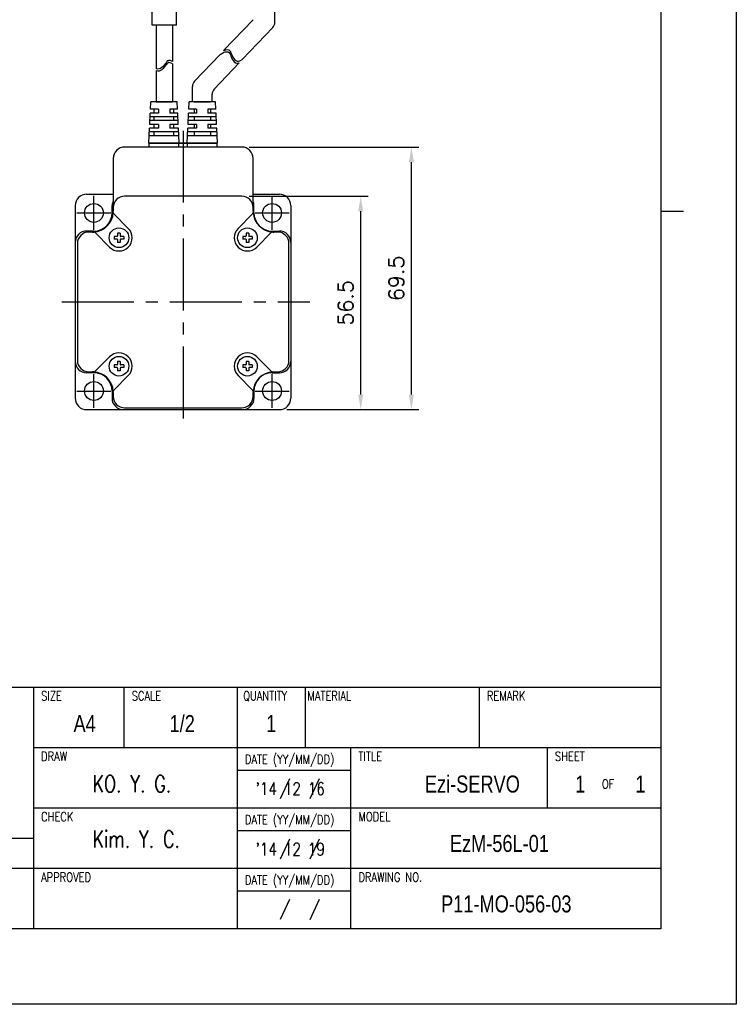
# Model space of a CAD drawing. Header units: millimetres. Extents: x 0 to 594, y 0 to 420.
# Tile 3 of 4: x 404 to 594, y 0 to 261. Entities that reach past the tile are written whole.
import ezdxf

# ---------------------------------------------------------------- set-up
doc = ezdxf.new("R2010")
doc.units = ezdxf.units.MM
doc.header["$PDSIZE"] = -1
doc.linetypes.add('CENTER2', pattern=[28.575, 19.05, -3.175, 3.175, -3.175])
doc.layers.add('DIM', color=3, linetype='Continuous')
doc.layers.add('SHEET', color=1, linetype='Continuous')
doc.layers.add('Visible (ISO)', color=7, linetype='Continuous', lineweight=50)
doc.styles.add('SHB', font='romans.shx', dxfattribs={"width": 0.75, "bigfont": 'whgtxt.shx'})
doc.styles.add('SHEET1', font='ROMANS.SHX', dxfattribs={"width": 0.8, "height": 3})
doc.styles.add('SHEET2', font='txt', dxfattribs={"width": 0.8, "height": 3})
doc.styles.get("Standard").update_dxf_attribs({"font": 'txt.shx', "bigfont": 'whgtxt.shx'})
doc.dimstyles.new('ISO-25', dxfattribs={"dimtxt": 2.5, "dimasz": 2.5, "dimexe": 1.25, "dimexo": 0.625, "dimtad": 1, "dimtxsty": 'Standard', "dimcen": 2.5, "dimadec": 0, "dimazin": 0, "dimtfac": 1, "dimtmove": 0, "dimatfit": 3, "dimfxl": 0, "dimarcsym": 0})

# ---------------------------------------------------------------- blocks, each defined once
blk = doc.blocks.new('*D18')
at = {"color": 8, "lineweight": -2}
for p, q in [((465.1, 213.93), (496.59, 213.93)), ((494.59, 161.43), (494.59, 209.93)), ((475.05, 157.43), (496.59, 157.43))]:
    blk.add_line(p, q, dxfattribs=at)
at = {"color": 8}
for points in [[(493.92, 209.93), (495.25, 209.93), (494.59, 213.93)], [(493.92, 161.43), (495.25, 161.43), (494.59, 157.43)]]:
    blk.add_solid(points, dxfattribs=at)
at = {"layer": 'Defpoints', "color": 0}
for p in [(463.1, 213.93), (494.59, 213.93), (473.05, 157.43)]:
    blk.add_point(p, dxfattribs=at)
at = {"color": 3, "insert": (490.59, 185.68), "char_height": 4, "attachment_point": 5, "rotation": 90}
blk.add_mtext('\\A1;56.5', dxfattribs=at)
blk = doc.blocks.new('*D19')
at = {"color": 8, "lineweight": -2}
for p, q in [((465.1, 226.93), (510, 226.93)), ((508, 161.43), (508, 222.93)), ((475.05, 157.43), (510, 157.43))]:
    blk.add_line(p, q, dxfattribs=at)
at = {"color": 8}
for points in [[(507.33, 222.93), (508.67, 222.93), (508, 226.93)], [(507.33, 161.43), (508.67, 161.43), (508, 157.43)]]:
    blk.add_solid(points, dxfattribs=at)
at = {"layer": 'Defpoints', "color": 0}
for p in [(463.1, 226.93), (508, 226.93), (473.05, 157.43)]:
    blk.add_point(p, dxfattribs=at)
at = {"color": 3, "insert": (504, 192.18), "char_height": 4, "attachment_point": 5, "rotation": 90}
blk.add_mtext('\\A1;69.5', dxfattribs=at)

msp = doc.modelspace()

# ---------------------------------------------------------------- linework, layer by layer
for p, q in [((471.8499, 259.9555), (471.8499, 270.6677)), ((466.0988, 260.6556), (458.297, 252.4572)), ((440.4284, 259.1906), (440.4284, 247.7487)), ((444.7284, 259.1906), (444.7284, 249.5645)), ((471.2988, 258.5768), (463.2305, 250.0983)), ((457.3666, 251.4795), (450.6128, 244.3824)), ((444.7284, 248.99), (444.7284, 238.9299)), ((462.4197, 249.2464), (455.8128, 242.3036)), ((440.4284, 247.1743), (440.4284, 238.9299)), ((450.0616, 238.9299), (450.0616, 243.0036)), ((455.2616, 238.9299), (455.2616, 240.9248)), ((438.9437, 236.9299), (439.0346, 238.9299)), ((446.0346, 238.9299), (439.0346, 238.9299)), ((444.7284, 238.9299), (440.4284, 238.9299)), ((442.5346, 238.9299), (444.7284, 238.9299)), ((446.1255, 236.9299), (446.0346, 238.9299)), ((449.0707, 236.9299), (449.1616, 238.9299)), ((456.1616, 238.9299), (449.1616, 238.9299)), ((455.2616, 238.9299), (449.9734, 238.9299)), ((454.8116, 238.9299), (450.5116, 238.9299)), ((452.6178, 238.9299), (454.8116, 238.9299)), ((456.2526, 236.9299), (456.1616, 238.9299)), ((438.7619, 232.9299), (438.8983, 235.9299)), ((446.2164, 234.9299), (438.8528, 234.9299)), ((441.0346, 235.9299), (438.8983, 235.9299)), ((441.0346, 235.9299), (438.8983, 235.9299)), ((441.0346, 236.9299), (438.9437, 236.9299)), ((441.0346, 236.9299), (438.9437, 236.9299)), ((439.9346, 235.9299), (439.9346, 236.9299)), ((439.9346, 233.9299), (439.9346, 234.9299)), ((441.0346, 236.9299), (441.0346, 235.9299)), ((446.1255, 236.9299), (444.0346, 236.9299)), ((444.0346, 236.9299), (444.0346, 235.9299)), ((446.171, 235.9299), (444.0346, 235.9299)), ((445.1346, 235.9299), (445.1346, 236.9299)), ((445.1346, 233.9299), (445.1346, 234.9299)), ((446.3074, 232.9299), (446.171, 235.9299)), ((448.8889, 232.9299), (449.0253, 235.9299)), ((456.3435, 234.9299), (448.9798, 234.9299)), ((451.1616, 235.9299), (449.0253, 235.9299)), ((451.1616, 235.9299), (449.0253, 235.9299)), ((451.1616, 236.9299), (449.0707, 236.9299)), ((451.1616, 236.9299), (449.0707, 236.9299)), ((450.5116, 236.9299), (450.5116, 235.9299)), ((450.5116, 234.9299), (450.5116, 233.9299)), ((451.1616, 236.9299), (451.1616, 235.9299)), ((456.2526, 236.9299), (454.1616, 236.9299)), ((454.1616, 236.9299), (454.1616, 235.9299)), ((456.298, 235.9299), (454.1616, 235.9299)), ((454.8116, 236.9299), (454.8116, 235.9299)), ((454.8116, 234.9299), (454.8116, 233.9299)), ((456.4344, 232.9299), (456.298, 235.9299)), ((441.0346, 232.9299), (438.7619, 232.9299)), ((446.2619, 233.9299), (438.8074, 233.9299)), ((439.9346, 231.9299), (439.9346, 232.9299)), ((441.0346, 232.9299), (441.0346, 231.9299)), ((446.3074, 232.9299), (444.0346, 232.9299)), ((444.0346, 232.9299), (444.0346, 231.9299)), ((445.1346, 231.9299), (445.1346, 232.9299)), ((451.1616, 232.9299), (448.8889, 232.9299)), ((456.3889, 233.9299), (448.9344, 233.9299)), ((450.5116, 232.9299), (450.5116, 231.9299)), ((451.1616, 232.9299), (451.1616, 231.9299)), ((456.4344, 232.9299), (454.1616, 232.9299)), ((454.1616, 232.9299), (454.1616, 231.9299)), ((454.8116, 232.9299), (454.8116, 231.9299)), ((438.5346, 227.9299), (438.7164, 231.9299)), ((446.4437, 229.9299), (438.6255, 229.9299)), ((446.3983, 230.9299), (438.671, 230.9299)), ((441.0346, 231.9299), (438.7164, 231.9299)), ((439.9346, 229.9299), (439.9346, 230.9299)), ((446.3528, 231.9299), (444.0346, 231.9299)), ((445.1346, 229.9299), (445.1346, 230.9299)), ((446.5346, 227.9299), (446.3528, 231.9299)), ((448.6616, 227.9299), (448.8435, 231.9299)), ((456.5707, 229.9299), (448.7526, 229.9299)), ((456.5253, 230.9299), (448.798, 230.9299)), ((451.1616, 231.9299), (448.8435, 231.9299)), ((450.5116, 230.9299), (450.5116, 229.9299)), ((456.4798, 231.9299), (454.1616, 231.9299)), ((454.8116, 230.9299), (454.8116, 229.9299)), ((456.6616, 227.9299), (456.4798, 231.9299)), ((422.0482, 214.4299), (429.0981, 214.4299)), ((466.0981, 214.4299), (473.0482, 214.4299)), ((419.0482, 211.4299), (419.0482, 160.4299)), ((428.7782, 209.4999), (428.7782, 211.4299)), ((466.3182, 209.4999), (466.3182, 211.4299)), ((476.0482, 211.4299), (476.0482, 160.4299)), ((423.9782, 204.6999), (422.0482, 204.6999)), ((471.1182, 204.6999), (473.0482, 204.6999)), ((423.9782, 167.1599), (422.0482, 167.1599)), ((471.1182, 167.1599), (473.0482, 167.1599)), ((428.7782, 162.3599), (428.7782, 160.4299)), ((466.3182, 162.3599), (466.3182, 160.4299)), ((422.0482, 157.4299), (473.0482, 157.4299))]:
    msp.add_line(p, q)
at = {"color": 0}
for p, q in [((439.3586, 259.1906), (439.3586, 263.6003)), ((445.7983, 259.1906), (445.7983, 263.6017)), ((445.7983, 259.1906), (439.3586, 259.1906)), ((457.3666, 251.4795), (458.2289, 251.9459)), ((458.2289, 251.9459), (458.6935, 252.1182)), ((458.297, 252.4572), (458.3776, 252.5008)), ((458.3172, 252.4784), (458.8422, 252.6731)), ((458.6935, 252.1182), (459.1348, 252.1841)), ((458.8422, 252.6731), (459.2835, 252.739)), ((459.1348, 252.1841), (459.5133, 252.1061)), ((459.2835, 252.739), (459.6619, 252.661)), ((459.5133, 252.1061), (459.7426, 251.9313)), ((459.6619, 252.661), (459.8912, 252.4862)), ((459.7426, 251.9313), (459.9276, 251.6725)), ((459.8912, 252.4862), (460.0763, 252.2274)), ((459.9276, 251.6725), (460.0851, 251.3533)), ((460.0763, 252.2274), (460.2338, 251.9082)), ((460.0851, 251.3533), (460.2319, 250.9972)), ((460.2319, 250.9972), (460.3858, 250.6276)), ((460.2338, 251.9082), (460.3806, 251.5521)), ((460.3806, 251.5521), (460.5345, 251.1825)), ((460.3858, 250.6276), (460.5934, 250.2054)), ((460.5345, 251.1825), (460.7421, 250.7603)), ((460.7421, 250.7603), (460.9838, 250.3769)), ((460.9838, 250.3769), (461.2596, 250.0578)), ((440.5451, 247.6823), (440.4284, 247.7487)), ((440.8606, 247.5925), (440.5451, 247.6823)), ((441.5871, 247.7558), (441.2267, 247.6143)), ((441.9361, 247.9927), (441.5871, 247.7558)), ((442.2688, 248.3004), (441.9361, 247.9927)), ((442.2688, 247.7259), (441.9361, 247.4182)), ((442.5786, 248.6545), (442.2688, 248.3004)), ((442.5786, 248.08), (442.2688, 247.7259)), ((442.8229, 248.9717), (442.5786, 248.6545)), ((442.8229, 248.3972), (442.5786, 248.08)), ((443.0569, 249.2776), (442.8229, 248.9717)), ((443.0569, 248.7031), (442.8229, 248.3972)), ((443.2916, 249.5452), (443.0569, 249.2776)), ((443.2916, 248.9707), (443.0569, 248.7031)), ((443.5373, 249.7473), (443.2916, 249.5452)), ((443.5373, 249.1728), (443.2916, 248.9707)), ((443.8041, 249.8568), (443.5373, 249.7473)), ((443.8041, 249.2824), (443.5373, 249.1728)), ((444.1898, 249.8342), (443.8041, 249.8568)), ((444.1898, 249.2597), (443.8041, 249.2824)), ((444.599, 249.6563), (444.1898, 249.8342)), ((444.599, 249.0819), (444.1898, 249.2597)), ((444.7284, 249.5645), (444.599, 249.6563)), ((444.7284, 248.99), (444.599, 249.0819)), ((460.5934, 250.2054), (460.8351, 249.822)), ((460.8351, 249.822), (461.1109, 249.5029)), ((461.1109, 249.5029), (461.4224, 249.2729)), ((461.2596, 250.0578), (461.5711, 249.8278)), ((461.4224, 249.2729), (461.7704, 249.1571)), ((461.5711, 249.8278), (461.9191, 249.712)), ((461.7704, 249.1571), (462.0984, 249.1622)), ((461.9191, 249.712), (462.2471, 249.7171)), ((462.0984, 249.1622), (462.4386, 249.2513)), ((462.2471, 249.7171), (462.5873, 249.8062)), ((462.5873, 249.8062), (463.2305, 250.0983)), ((440.5451, 247.1078), (440.4284, 247.1743)), ((440.8606, 247.018), (440.5451, 247.1078)), ((441.2267, 247.6143), (440.8606, 247.5925)), ((441.2267, 247.0398), (440.8606, 247.018)), ((441.5871, 247.1813), (441.2267, 247.0398)), ((441.9361, 247.4182), (441.5871, 247.1813))]:
    msp.add_line(p, q, dxfattribs=at)
at = {"lineweight": 35}
for p, q in [((440.4284, 238.9299), (442.5346, 238.9299)), ((450.5116, 238.9299), (452.6178, 238.9299))]:
    msp.add_line(p, q, dxfattribs=at)
at = {"color": 1, "linetype": 'CENTER2'}
for p, q in [((447.5981, 231.2677), (447.5981, 153.8372)), ((423.9782, 204.9999), (423.9782, 213.9999)), ((471.1182, 204.9999), (471.1182, 213.9999)), ((419.4782, 209.4999), (428.4782, 209.4999)), ((466.6182, 209.4999), (475.6182, 209.4999)), ((415.5054, 185.9299), (481.1482, 185.9299)), ((423.9782, 157.8599), (423.9782, 166.8599)), ((471.1182, 157.8599), (471.1182, 166.8599)), ((419.4782, 162.3599), (428.4782, 162.3599)), ((466.6182, 162.3599), (475.6182, 162.3599))]:
    msp.add_line(p, q, dxfattribs=at)
at = {"lineweight": 25}
for p, q in [((463.0981, 226.9299), (432.0981, 226.9299)), ((438.5981, 226.9299), (438.5981, 227.9299)), ((438.5981, 227.9299), (446.4711, 227.9299)), ((448.7252, 227.9299), (446.4711, 227.9299)), ((446.4711, 226.9299), (446.4711, 227.9299)), ((448.7252, 227.9299), (456.5981, 227.9299)), ((448.7252, 226.9299), (448.7252, 227.9299)), ((456.5981, 226.9299), (456.5981, 227.9299)), ((429.0981, 223.9299), (429.0981, 210.9299)), ((466.0981, 210.9299), (466.0981, 223.9299)), ((463.0981, 213.9299), (432.0981, 213.9299)), ((429.0981, 210.9299), (429.0981, 209.9299)), ((429.2353, 209.2425), (433.073, 205.4048)), ((462.1233, 205.4048), (465.961, 209.2425)), ((466.0981, 209.9299), (466.0981, 210.9299)), ((423.5981, 204.4299), (422.5981, 204.4299)), ((428.1233, 200.4551), (424.2855, 204.2928)), ((470.9107, 204.2928), (467.073, 200.4551)), ((472.5981, 204.4299), (471.5981, 204.4299)), ((419.5981, 201.4299), (419.5981, 170.4299)), ((475.5981, 170.4299), (475.5981, 201.4299)), ((424.2855, 167.5671), (428.1233, 171.4048)), ((470.9107, 167.5671), (467.073, 171.4048)), ((422.5981, 167.4299), (423.5981, 167.4299)), ((471.1683, 167.4299), (472.5981, 167.4299)), ((433.073, 166.4551), (429.2353, 162.6173)), ((465.961, 162.6173), (462.1233, 166.4551)), ((429.0981, 161.9299), (429.0981, 160.9299)), ((466.0981, 160.9299), (466.0981, 161.9299)), ((432.0981, 157.9299), (463.0981, 157.9299))]:
    msp.add_line(p, q, dxfattribs=at)
at = {"color": 4}
msp.add_line((574, 210), (580, 210), dxfattribs=at)
at = {"color": 7, "linetype": 'Continuous'}
for p, q in [((430.9481, 204.1799), (430.2481, 204.1799)), ((430.2481, 204.1799), (430.2481, 203.4299)), ((430.9481, 204.1799), (430.9481, 203.4299)), ((464.9481, 204.1799), (464.2481, 204.1799)), ((464.2481, 204.1799), (464.2481, 203.4299)), ((464.9481, 204.1799), (464.9481, 203.4299)), ((429.3481, 203.2799), (429.3481, 202.5799)), ((430.0981, 203.2799), (429.3481, 203.2799)), ((430.0981, 202.5799), (429.3481, 202.5799)), ((430.2481, 202.4299), (430.2481, 201.6799)), ((430.9481, 201.6799), (430.2481, 201.6799)), ((430.9481, 202.4299), (430.9481, 201.6799)), ((431.8481, 203.2799), (431.0982, 203.2799)), ((431.8481, 202.5799), (431.0982, 202.5799)), ((431.8481, 203.2799), (431.8481, 202.5799)), ((463.3481, 203.2799), (463.3481, 202.5799)), ((464.0981, 203.2799), (463.3481, 203.2799)), ((464.0981, 202.5799), (463.3481, 202.5799)), ((464.2481, 202.4299), (464.2481, 201.6799)), ((464.9481, 201.6799), (464.2481, 201.6799)), ((464.9481, 202.4299), (464.9481, 201.6799)), ((465.8481, 203.2799), (465.0982, 203.2799)), ((465.8481, 202.5799), (465.0982, 202.5799)), ((465.8481, 203.2799), (465.8481, 202.5799)), ((430.9481, 170.1799), (430.2481, 170.1799)), ((430.2481, 170.1799), (430.2481, 169.4299)), ((430.9481, 170.1799), (430.9481, 169.4299)), ((464.9481, 170.1799), (464.2481, 170.1799)), ((464.2481, 170.1799), (464.2481, 169.4299)), ((464.9481, 170.1799), (464.9481, 169.4299)), ((429.3481, 169.2799), (429.3481, 168.5799)), ((430.0981, 169.2799), (429.3481, 169.2799)), ((430.0981, 168.5799), (429.3481, 168.5799)), ((430.2481, 168.4299), (430.2481, 167.6799)), ((430.9481, 167.6799), (430.2481, 167.6799)), ((430.9481, 168.4299), (430.9481, 167.6799)), ((431.8481, 169.2799), (431.0982, 169.2799)), ((431.8481, 168.5799), (431.0982, 168.5799)), ((431.8481, 169.2799), (431.8481, 168.5799)), ((463.3481, 169.2799), (463.3481, 168.5799)), ((464.0981, 169.2799), (463.3481, 169.2799)), ((464.0981, 168.5799), (463.3481, 168.5799)), ((464.2481, 168.4299), (464.2481, 167.6799)), ((464.9481, 167.6799), (464.2481, 167.6799)), ((464.9481, 168.4299), (464.9481, 167.6799)), ((465.8481, 169.2799), (465.0982, 169.2799)), ((465.8481, 168.5799), (465.0982, 168.5799)), ((465.8481, 169.2799), (465.8481, 168.5799))]:
    msp.add_line(p, q, dxfattribs=at)
at = {"color": 6}
msp.add_lwpolyline([(0, 420), (594, 420), (594, 0), (0, 0)], close=True, dxfattribs=at)
at = {"color": 4}
msp.add_lwpolyline([(20, 400), (574, 400), (574, 20), (20, 20)], close=True, dxfattribs=at)
for centre, radius in [((423.9782, 209.4999), 2.5), ((471.1182, 209.4999), 2.5), ((430.5981, 202.9299), 2.6), ((464.5981, 202.9299), 2.6), ((430.5981, 168.9299), 2.6), ((464.5981, 168.9299), 2.6), ((423.9782, 162.3599), 2.5), ((471.1182, 162.3599), 2.5)]:
    msp.add_circle(centre, radius)
for centre, radius, start, end in [((469.8499, 259.9555), 2, 316.419966, 360), ((452.0616, 243.0036), 2, 136.419966, 180), ((457.2616, 240.9248), 2, 136.419966, 180), ((422.0482, 211.4299), 3, 90, 180), ((473.0482, 211.4299), 3, 0, 90), ((431.7782, 211.4299), 3, 153.298448, 180), ((463.3182, 211.4299), 3, 0, 22.082914), ((423.9782, 209.4999), 4.8, 270, 0), ((471.1182, 209.4999), 4.8, 180, 270), ((422.0482, 201.6999), 3, 90, 180), ((473.0482, 201.6999), 3, 0, 90), ((422.0482, 170.1599), 3, 180, 270), ((473.0482, 170.1599), 3, 270, 360), ((423.9782, 162.3599), 4.8, 0, 90), ((471.1182, 162.3599), 4.8, 90, 180), ((422.0482, 160.4299), 3, 180, 270), ((431.7782, 160.4299), 3, 180, 270), ((463.3182, 160.4299), 3, 270, 360), ((473.0482, 160.4299), 3, 270, 0)]:
    msp.add_arc(centre, radius, start, end)
at = {"lineweight": 25}
for centre, radius, start, end in [((432.0981, 223.9299), 3, 90, 180), ((463.0981, 223.9299), 3, 0, 90), ((432.0981, 210.9299), 3, 90, 180), ((463.0981, 210.9299), 3, 0, 90), ((423.5981, 209.9299), 5.5, 273.189685, 356.810315), ((429.5888, 209.5961), 0.5, 176.810315, 225), ((423.5981, 209.9299), 5.5, 356.810315, 0), ((465.6074, 209.5961), 0.5, 315, 3.189685), ((471.5981, 209.9299), 5.5, 180, 183.189685), ((471.5981, 209.9299), 5.5, 183.189685, 266.810315), ((422.5981, 201.4299), 3, 90, 180), ((423.5981, 209.9299), 5.5, 270, 273.189685), ((423.932, 203.9392), 0.5, 45, 93.189685), ((430.5981, 202.9299), 3.5, 225, 45), ((464.5981, 202.9299), 3.5, 135, 315), ((471.2643, 203.9392), 0.5, 86.810315, 135), ((471.5981, 209.9299), 5.5, 266.810315, 270), ((472.5981, 201.4299), 3, 0, 90), ((430.5981, 168.9299), 3.5, 315, 135), ((464.5981, 168.9299), 3.5, 45, 225), ((422.5981, 170.4299), 3, 180, 270), ((472.5981, 170.4299), 3, 270, 0), ((423.5981, 161.9299), 5.5, 86.810315, 90), ((423.932, 167.9206), 0.5, 266.810315, 315), ((423.5981, 161.9299), 5.5, 3.189685, 86.810315), ((471.5981, 161.9299), 5.5, 93.189685, 176.810315), ((471.2643, 167.9206), 0.5, 225, 273.189685), ((429.5888, 162.2638), 0.5, 135, 183.189685), ((423.5981, 161.9299), 5.5, 0, 3.189685), ((465.6074, 162.2638), 0.5, 356.810315, 45), ((471.5981, 161.9299), 5.5, 176.810315, 180), ((432.0981, 160.9299), 3, 180, 270), ((463.0981, 160.9299), 3, 270, 0)]:
    msp.add_arc(centre, radius, start, end, dxfattribs=at)
at = {"color": 7, "linetype": 'Continuous'}
for centre, start, end in [((430.0981, 203.4299), 269.999999, 0.000009), ((431.0982, 203.4299), 180, 270.000003), ((464.0981, 203.4299), 269.999999, 0.000009), ((465.0982, 203.4299), 180, 270.000003), ((430.0981, 202.4299), 359.999995, 89.999997), ((431.0982, 202.4299), 89.999997, 180), ((464.0981, 202.4299), 359.999995, 89.999997), ((465.0982, 202.4299), 89.999997, 180), ((430.0981, 169.4299), 269.999999, 0.000009), ((431.0982, 169.4299), 180, 270.000003), ((464.0981, 169.4299), 269.999999, 0.000009), ((465.0982, 169.4299), 180, 270.000003), ((430.0981, 168.4299), 359.999995, 89.999997), ((431.0982, 168.4299), 89.999997, 180), ((464.0981, 168.4299), 359.999995, 89.999997), ((465.0982, 168.4299), 89.999997, 180)]:
    msp.add_arc(centre, 0.15, start, end, dxfattribs=at)
at = {"layer": 'SHEET', "color": 7}
for p, q in [((318, 84), (574, 84)), ((408, 84), (408, 20)), ((318, 44), (408, 44))]:
    msp.add_line(p, q, dxfattribs=at)
at = {"layer": 'SHEET'}
for p, q in [((432, 68), (432, 84)), ((462, 20), (462, 84)), ((480, 68), (480, 84)), ((526, 68), (526, 84)), ((408, 68), (574, 68)), ((492, 20), (492, 68)), ((544, 52), (544, 68)), ((462, 62), (492, 62)), ((475.7601, 59.723), (473.2579, 54.4078)), ((483.5984, 59.7148), (481.0961, 54.3996)), ((408, 52), (574, 52)), ((462, 46), (492, 46)), ((475.7601, 43.723), (473.2579, 38.4078)), ((483.5984, 43.7148), (481.0961, 38.3996)), ((318, 36), (574, 36)), ((462, 30), (492, 30)), ((475.7601, 27.723), (473.2579, 22.4078)), ((483.5984, 27.7148), (481.0961, 22.3996))]:
    msp.add_line(p, q, dxfattribs=at)
at = {"layer": 'Visible (ISO)', "lineweight": 35}
for p, q in [((438.5981, 227.9299), (446.4711, 227.9299)), ((438.5981, 227.9299), (446.4711, 227.9299)), ((448.7252, 227.9299), (446.4711, 227.9299)), ((448.7252, 227.9299), (456.5981, 227.9299)), ((448.7252, 227.9299), (456.5981, 227.9299))]:
    msp.add_line(p, q, dxfattribs=at)

# ---------------------------------------------------------------- texts
at = {"layer": 'DIM', "color": 3, "style": 'SHB', "width": 0.75}
for s, p in [('KO. Y. G.', (423.6103, 56.1279)), ('Kim. Y. C.', (423.6103, 41.4726))]:
    msp.add_text(s, height=4.5, dxfattribs=at).set_placement(p)
at = {"layer": 'SHEET', "style": 'SHEET1', "width": 0.8}
for s, p in [('SIZE', (409.9793, 80.4604)), ('SCALE', (433.9793, 80.4604)), ('QUANTITY', (463.4591, 80.4604)), ('MATERIAL', (480.4793, 80.4604)), ('REMARK', (527.9793, 80.4604)), ('DRAW', (409.9793, 64.4604)), ('DATE (YY/MM/DD)', (463.9277, 63.6818)), ('TITLE', (493.9793, 64.4604)), ('SHEET', (545.9793, 64.4604)), ('OF', (558.4154, 57.1091)), ('CHECK', (409.9793, 48.4604)), ('DATE (YY/MM/DD)', (463.9277, 47.6818)), ('MODEL', (493.9793, 48.4604)), ('APPROVED', (409.9793, 32.4604)), ('DATE (YY/MM/DD)', (463.9277, 31.6818)), ('DRAWING NO.', (493.9793, 32.4604))]:
    msp.add_text(s, height=2.4, dxfattribs=at).set_placement(p)
at = {"layer": 'SHEET', "color": 7, "style": 'SHEET2', "width": 0.8}
for s, p in [('A4', (418.5726, 72.0681)), ('1/2', (443.9918, 72.0681)), ('1', (469.5531, 72.0681)), ('Ezi-SERVO', (511.5676, 56.0681)), ('1', (551.3623, 56.0681)), ('1', (567.2783, 56.0681)), ('EzM-56L-01', (518.1889, 40.3335)), ('P11-MO-056-03', (515.8587, 24.3335))]:
    msp.add_text(s, height=4.5, dxfattribs=at).set_placement(p)
at = {"layer": 'SHEET', "color": 3, "style": 'SHEET1', "width": 0.8}
for s, p in [("'14 12 16", (466.7638, 55.4207)), ("'14 12 19", (466.7638, 39.4207))]:
    msp.add_text(s, height=3.3, dxfattribs=at).set_placement(p)

# ---------------------------------------------------------------- dimensions: what is measured, and where the dimension line sits
for base, p2, picture, middle in [((507.9993, 226.9299), (463.0981, 226.9299), '*D19', (503.9993, 192.1799)), ((494.5874, 213.9299), (463.0981, 213.9299), '*D18', (490.5874, 185.6799))]:
    dim = msp.add_linear_dim(base=base, p1=(473.0482, 157.4299), p2=p2, angle=90, dimstyle='ISO-25', override={"dimscale": 2, "dimtxt": 2, "dimasz": 2, "dimexe": 1, "dimexo": 1, "dimgap": 1, "dimdec": 3, "dimzin": 9, "dimdsep": 46, "dimcen": 0, "dimclrd": 8, "dimclre": 8, "dimclrt": 3, "dimadec": 3, "dimazin": 2, "dimtol": 0, "dimlim": 0, "dimtp": 1, "dimtm": 1, "dimtdec": 3, "dimfxl": 0.6, "dimtolj": 1, "dimtzin": 9, "dimarcsym": 1})
    dim.commit()
    dim.dimension.update_dxf_attribs({"geometry": picture, "text_midpoint": middle})

doc.saveas('drawing.dxf')
